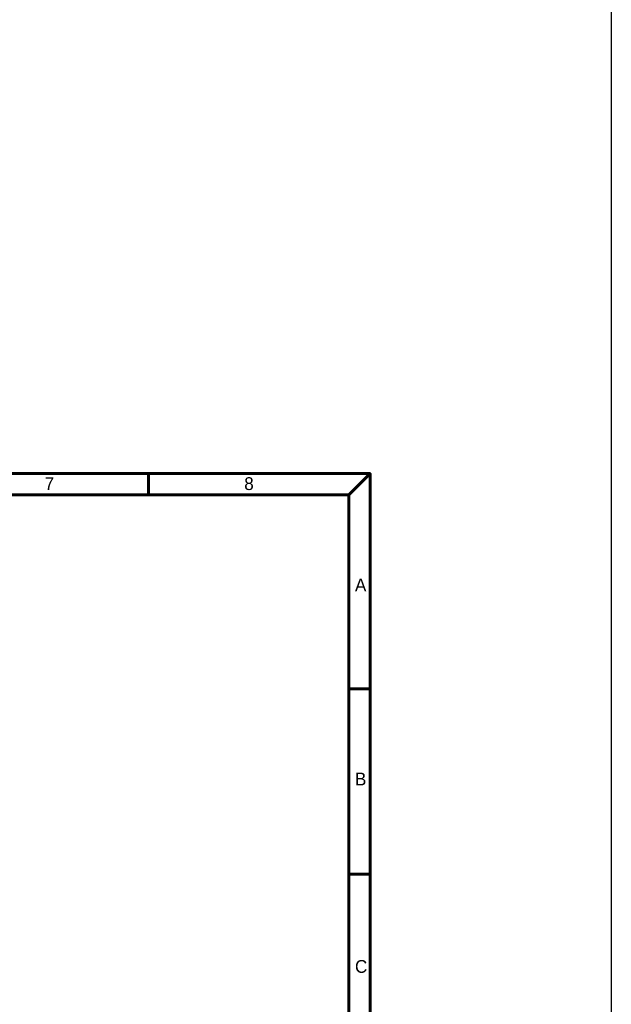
# Model space of a CAD drawing. Header units: inches. Extents: x 0 to 5655, y -2263 to 1330.
# Tile 231 of 231: x 5508 to 5655, y -143 to 102. Entities that reach past the tile are written whole.
import ezdxf

# ---------------------------------------------------------------- set-up
doc = ezdxf.new("R2010")
doc.units = ezdxf.units.IN
doc.header["$MEASUREMENT"] = 0
doc.layers.add('BORDER', color=7, linetype='Continuous')
doc.styles.add('標題欄', font='txt')

# ---------------------------------------------------------------- blocks, each defined once
blk = doc.blocks.new('A4-英文圖框-橫式')
at = {"layer": 'BORDER', "color": 123, "linetype": 'Continuous', "lineweight": 60, "ltscale": 25.4}
for p, q in [((2499.95, 183.5), (2499.95, 188.79)), ((2549.79, 183.5), (2555.09, 188.79)), ((2151.7, 183.5), (2549.79, 183.5)), ((2549.79, 183.5), (2549.79, -95.06)), ((2549.79, 135.31), (2555.09, 135.31)), ((2549.79, 89.23), (2555.09, 89.23))]:
    blk.add_line(p, q, dxfattribs=at)
blk.add_lwpolyline([(2151.7, 188.79), (2555.09, 188.79), (2555.09, -95.06), (2151.7, -95.06)], close=True, dxfattribs=at)
at = {"color": 3, "style": '標題欄'}
for s, p in [('7', (2474.15, 184.72)), ('A', (2551.33, 159.51)), ('B', (2551.33, 111.26)), ('C', (2551.33, 64.66))]:
    blk.add_text(s, height=3.18, dxfattribs=at).set_placement(p)
at = {"color": 60, "style": '標題欄'}
for s, p in [('7', (2474.15, 184.72)), ('8', (2523.79, 184.72)), ('A', (2551.33, 159.51)), ('B', (2551.33, 111.26)), ('C', (2551.33, 64.66))]:
    blk.add_text(s, height=3.18, dxfattribs=at).set_placement(p)

msp = doc.modelspace()

# ---------------------------------------------------------------- linework, layer by layer
at = {"color": 2}
msp.add_lwpolyline([(4653.092, 513.153), (5654.873, 513.153), (5654.873, -1252.268), (4653.092, -1252.268)], close=True, dxfattribs=at)

# ---------------------------------------------------------------- block references
msp.add_blockref('A4-英文圖框-橫式', (3039.785, -199.497))

doc.saveas('drawing.dxf')
